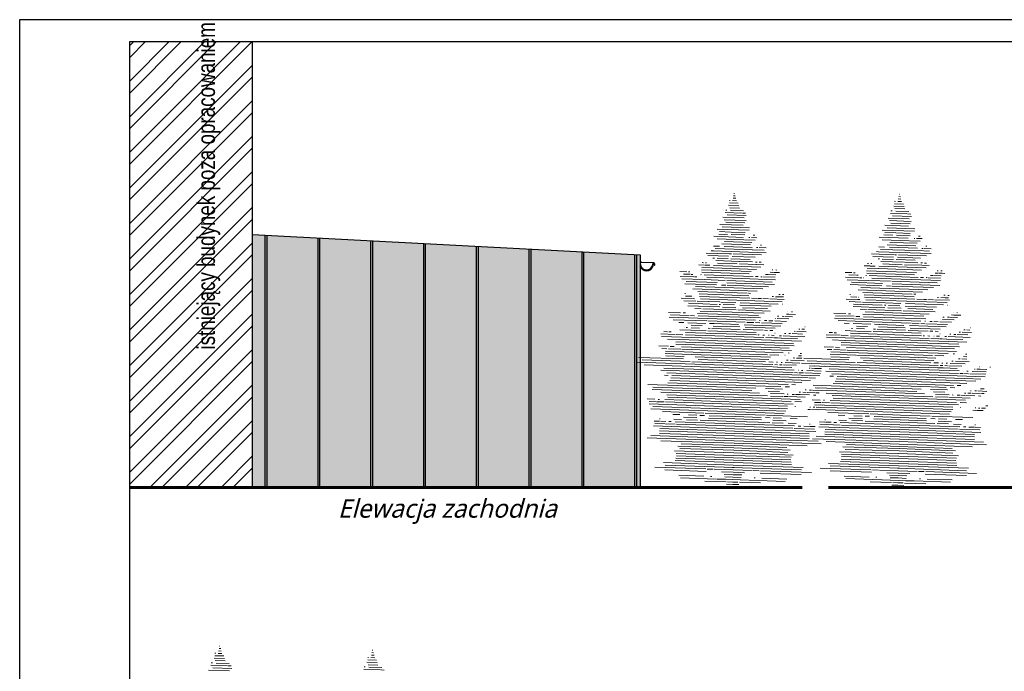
# Model space of a CAD drawing. Header units: millimetres. Extents: x 21303 to 26551, y 2599 to 8160.
# Tile 4 of 5: x 24452 to 25571, y 7418 to 8159. Entities that reach past the tile are written whole.
import ezdxf

# ---------------------------------------------------------------- set-up
doc = ezdxf.new("R2010")
doc.units = ezdxf.units.MM
for name, color, linetype, lineweight in [('0. PRZEKROJOWA', 7, 'Continuous', 30), ('opis', 241, 'Continuous', 13), ('WYPELNIENIE', 252, 'Continuous', 18)]:
    doc.layers.add(name, color=color, linetype=linetype, lineweight=lineweight)
doc.layers.add('TREE', color=3, linetype='Continuous')
doc.layers.add('Znak północy', color=7, linetype='Continuous')
doc.styles.add('MÓJ', font='txt', dxfattribs={"width": 0.8, "height": 20})

msp = doc.modelspace()

# ---------------------------------------------------------------- hatches: boundary and pattern name
h = msp.add_hatch()
h.set_pattern_fill('JIS_LC_20A', color=256, scale=3, angle=45)
h.set_pattern_definition([(90, (311.025, -121.063), (-60, 4e-15), []), (90, (313.146, -118.94), (-60, 4e-15), [])])
h.paths.add_polyline_path([(24716.6, 7627.3), (25156.9, 7627.3), (25156.9, 7892), (24716.6, 7915)])
at = {"true_color": 0x2e3234}
h = msp.add_hatch(color=250, dxfattribs=at)
h.dxf.hatch_style = 1
h.paths.add_polyline_path([(25156.9, 7878.8), (25156.9, 7884.7), (25156.9, 7892), (24716.6, 7915), (24716.6, 7627.3), (25156.9, 7627.3)])
at = {"layer": 'WYPELNIENIE'}
h = msp.add_hatch(dxfattribs=at)
h.set_pattern_fill('ANSI32', color=256, scale=3)
h.paths.add_polyline_path([(26029.7, 8134.2), (26029.7, 7914.9), (26029.7, 7905.8), (26029.7, 7627.2), (26259.7, 7627.2), (26259.7, 8134.2)])
h.paths.add_polyline_path([(24716.6, 7915), (24716.6, 8134.2), (24577, 8134.2), (24577, 7627.3), (24716.6, 7627.3)])

# ---------------------------------------------------------------- linework, layer by layer
for p, q in [((24716.6, 7627.3), (24716.6, 8134.2)), ((25172.3, 7882.9), (25157.8, 7883))]:
    msp.add_line(p, q)
for points in [[(24716.6, 7915), (25156.9, 7892), (25156.9, 7627.3), (24716.6, 7627.3), (24716.6, 7915)], [(25156.8, 7884.7), (25157.6, 7884.4)], [(25157.8, 7883), (25157.3, 7884)], [(25157.4, 7884), (25157.8, 7883.7)], [(25157.6, 7884.4), (25158.1, 7884)], [(25157.8, 7883.7), (25158.1, 7884)], [(25170.9, 7878.1), (25171.5, 7881.5)], [(25171.5, 7881.5), (25172.5, 7881.6)], [(25172, 7882.6), (25172.3, 7882.9)], [(25172.9, 7881.4), (25172, 7882.6)], [(25173.3, 7881.8), (25172.3, 7882.9)]]:
    msp.add_lwpolyline(points)
for points in [[(25156.8, 7879.2, 0.737622), (25171.9, 7879.2)], [(25156.9, 7882.4, 0.804641), (25170.9, 7878.6)], [(25156.9, 7881.5, 0.862296), (25171.4, 7879.4)], [(25156.9, 7881.4, 0.771015), (25171, 7879)], [(25157, 7882.4, 0.804816), (25170.8, 7878.6)], [(25170.8, 7878.6, 0.076996), (25171.3, 7881)], [(25170.9, 7878.6, 0.077746), (25171.4, 7881)], [(25172.8, 7880.3, 1.481785), (25171.3, 7881)], [(25172.8, 7880.3, 1.474629), (25171.4, 7881)], [(25172.5, 7880, 0.517632), (25172.9, 7881.4)], [(25172.7, 7879.6, 0.518937), (25173.3, 7881.8)]]:
    msp.add_lwpolyline(points, format="xyb")
at = {"layer": '0. PRZEKROJOWA', "lineweight": 60}
for p, q in [((24577, 7627.3), (25341, 7627.3)), ((26526.3, 7627.2), (25371.1, 7627.2))]:
    msp.add_line(p, q, dxfattribs=at)
at = {"layer": 'TREE', "color": 0, "lineweight": 5}
for p, q in [((25262.6, 7956.2), (25265.7, 7956.1)), ((25263.1, 7959), (25264.9, 7958.9)), ((25263.5, 7961.7), (25264.2, 7961.7)), ((25450.3, 7955.3), (25453.4, 7955.2)), ((25450.8, 7958), (25452.7, 7957.9)), ((25451.3, 7960.7), (25451.9, 7960.7)), ((25257.4, 7948.1), (25269.2, 7947.7)), ((25258.4, 7950.9), (25268.4, 7950.5)), ((25258.5, 7953.6), (25259.5, 7953.6)), ((25258.8, 7945.3), (25270, 7945)), ((25262.1, 7953.5), (25266.4, 7953.4)), ((25445.2, 7947.2), (25456.9, 7946.8)), ((25446.1, 7949.9), (25456.1, 7949.5)), ((25446.2, 7952.7), (25447.2, 7952.6)), ((25446.5, 7944.4), (25457.7, 7944)), ((25449.8, 7952.5), (25454.1, 7952.4)), ((25251.1, 7934.6), (25275.1, 7933.7)), ((25253.8, 7940), (25272.9, 7939.3)), ((25254.3, 7942.7), (25255.7, 7942.7)), ((25256.1, 7937.2), (25277.5, 7936.4)), ((25259.8, 7942.6), (25274.6, 7942)), ((25273.6, 7939.3), (25276.9, 7939.2)), ((25438.8, 7933.6), (25462.8, 7932.8)), ((25441.5, 7939), (25460.6, 7938.4)), ((25442, 7941.8), (25443.4, 7941.7)), ((25443.8, 7936.2), (25465.2, 7935.4)), ((25447.5, 7941.6), (25462.4, 7941.1)), ((25461.3, 7938.3), (25464.7, 7938.2)), ((25247.4, 7926.4), (25274.2, 7925.5)), ((25250.2, 7923.6), (25281.3, 7922.5)), ((25252.5, 7931.8), (25277.4, 7930.9)), ((25254.3, 7928.9), (25276.1, 7928.2)), ((25435.2, 7925.5), (25462, 7924.5)), ((25437.9, 7922.6), (25469, 7921.5)), ((25440.3, 7930.8), (25465.1, 7929.9)), ((25442, 7928), (25463.9, 7927.2)), ((25240.8, 7912.9), (25274, 7911.7)), ((25244.4, 7921), (25280.9, 7919.7)), ((25246.3, 7915.4), (25256.4, 7915.1)), ((25247.3, 7918.2), (25259.8, 7917.7)), ((25260.5, 7914.9), (25276, 7914.4)), ((25260.6, 7917.7), (25276.2, 7917.2)), ((25280.7, 7911.5), (25281.6, 7911.4)), ((25283.5, 7911.4), (25289.8, 7911.2)), ((25285.5, 7914.1), (25287.4, 7914)), ((25428.5, 7911.9), (25461.7, 7910.7)), ((25432.2, 7920), (25468.6, 7918.8)), ((25434, 7914.5), (25444.1, 7914.1)), ((25435.1, 7917.2), (25447.5, 7916.7)), ((25448.2, 7914), (25463.7, 7913.4)), ((25448.3, 7916.7), (25464, 7916.2)), ((25468.5, 7910.5), (25469.3, 7910.5)), ((25471.2, 7910.4), (25477.5, 7910.2)), ((25473.2, 7913.1), (25475.1, 7913)), ((25240.5, 7901.8), (25247.1, 7901.6)), ((25242.4, 7899), (25284.3, 7897.6)), ((25244.4, 7910), (25274.9, 7908.9)), ((25249.9, 7904.3), (25282.6, 7903.1)), ((25252.7, 7901.4), (25284.4, 7900.3)), ((25253, 7906.9), (25284, 7905.8)), ((25275.6, 7908.9), (25287.6, 7908.5)), ((25289.4, 7900.1), (25290.9, 7900.1)), ((25292.2, 7900), (25300.1, 7899.8)), ((25293.8, 7902.7), (25295, 7902.7)), ((25428.3, 7900.9), (25434.8, 7900.6)), ((25432.1, 7909), (25462.6, 7907.9)), ((25437.6, 7903.3), (25470.4, 7902.2)), ((25440.4, 7900.4), (25472.1, 7899.3)), ((25440.7, 7906), (25471.8, 7904.9)), ((25463.3, 7907.9), (25475.3, 7907.5)), ((25477.1, 7899.2), (25478.6, 7899.1)), ((25479.9, 7899.1), (25487.8, 7898.8)), ((25481.5, 7901.8), (25482.7, 7901.7)), ((25232.2, 7893.9), (25258.4, 7892.9)), ((25233.8, 7891.1), (25257.3, 7890.2)), ((25237.8, 7896.4), (25240.2, 7896.3)), ((25239.8, 7888.1), (25241.4, 7888)), ((25240.3, 7896.3), (25300.2, 7894.2)), ((25244.4, 7887.9), (25257.2, 7887.5)), ((25259.1, 7892.9), (25260.7, 7892.9)), ((25261.7, 7890.1), (25287.8, 7889.2)), ((25262.9, 7892.8), (25294.9, 7891.7)), ((25284.8, 7897.5), (25297.9, 7897.1)), ((25420, 7892.9), (25446.1, 7892)), ((25421.5, 7890.1), (25445.1, 7889.2)), ((25425.5, 7895.5), (25427.9, 7895.4)), ((25428, 7895.4), (25487.9, 7893.3)), ((25430.1, 7898), (25472, 7896.6)), ((25446.8, 7891.9), (25448.4, 7891.9)), ((25449.4, 7889.1), (25475.5, 7888.2)), ((25450.7, 7891.8), (25482.6, 7890.7)), ((25472.5, 7896.6), (25485.7, 7896.1)), ((25223.8, 7880.4), (25230.3, 7880.1)), ((25227.3, 7877.5), (25239.9, 7877)), ((25227.6, 7883), (25228.9, 7882.9)), ((25230.8, 7880.1), (25236.2, 7879.9)), ((25231.4, 7882.9), (25232.5, 7882.8)), ((25240.4, 7877), (25289.2, 7875.3)), ((25240.5, 7879.8), (25294.2, 7877.9)), ((25242.9, 7885.2), (25269.4, 7884.3)), ((25245.1, 7882.4), (25267.1, 7881.6)), ((25260.1, 7887.4), (25281.9, 7886.6)), ((25269.8, 7881.5), (25289.4, 7880.8)), ((25269.9, 7884.3), (25284.6, 7883.8)), ((25288.3, 7883.6), (25290.1, 7883.6)), ((25289.6, 7880.8), (25297.6, 7880.5)), ((25292.4, 7883.5), (25294.7, 7883.4)), ((25295.3, 7886.1), (25295.3, 7886.1)), ((25411.5, 7879.4), (25418, 7879.2)), ((25415, 7876.5), (25427.7, 7876.1)), ((25415.3, 7882), (25416.6, 7882)), ((25418.5, 7879.1), (25424, 7879)), ((25419.2, 7881.9), (25420.2, 7881.8)), ((25427.5, 7887.1), (25429.1, 7887.1)), ((25428.2, 7878.8), (25481.9, 7876.9)), ((25430.6, 7884.2), (25457.1, 7883.3)), ((25432.1, 7886.9), (25444.9, 7886.5)), ((25432.8, 7881.4), (25454.8, 7880.6)), ((25447.8, 7886.4), (25469.6, 7885.6)), ((25457.6, 7880.5), (25477.1, 7879.9)), ((25457.7, 7883.3), (25472.4, 7882.8)), ((25476.1, 7882.7), (25477.8, 7882.6)), ((25477.3, 7879.9), (25485.3, 7879.6)), ((25480.1, 7882.5), (25482.4, 7882.4)), ((25483, 7885.2), (25483, 7885.2)), ((25202.3, 7872.8), (25210, 7872.6)), ((25202.7, 7867.3), (25218.1, 7866.8)), ((25206.3, 7869.9), (25213.9, 7869.7)), ((25211.9, 7872.5), (25213.6, 7872.4)), ((25215.1, 7869.6), (25217, 7869.6)), ((25218.8, 7866.7), (25221.3, 7866.7)), ((25222.9, 7866.6), (25223.1, 7866.6)), ((25225.9, 7869.3), (25226.5, 7869.2)), ((25226.6, 7874.8), (25283.3, 7872.8)), ((25227, 7872), (25280.9, 7870.1)), ((25229.6, 7869.1), (25285.4, 7867.2)), ((25232.7, 7866.3), (25310.7, 7863.5)), ((25288, 7867.1), (25291.2, 7867)), ((25294.3, 7866.9), (25295.4, 7866.8)), ((25296.5, 7866.8), (25310.5, 7866.3)), ((25299.4, 7869.5), (25302, 7869.4)), ((25302.4, 7869.3), (25311.4, 7869)), ((25304.7, 7872), (25307.8, 7871.9)), ((25306.9, 7874.7), (25307.9, 7874.7)), ((25308.6, 7871.9), (25312, 7871.8)), ((25311.1, 7874.6), (25312.5, 7874.5)), ((25312.4, 7871.8), (25315.5, 7871.6)), ((25390, 7871.9), (25397.7, 7871.6)), ((25390.4, 7866.3), (25405.9, 7865.8)), ((25394.1, 7869), (25401.6, 7868.7)), ((25399.6, 7871.5), (25401.3, 7871.5)), ((25402.8, 7868.7), (25404.8, 7868.6)), ((25406.5, 7865.8), (25409, 7865.7)), ((25410.6, 7865.6), (25410.9, 7865.6)), ((25413.6, 7868.3), (25414.2, 7868.3)), ((25414.4, 7873.8), (25471.1, 7871.8)), ((25414.7, 7871), (25468.6, 7869.1)), ((25417.3, 7868.2), (25473.1, 7866.2)), ((25420.4, 7865.3), (25498.5, 7862.6)), ((25428.1, 7876.1), (25476.9, 7874.3)), ((25475.7, 7866.1), (25478.9, 7866)), ((25482, 7865.9), (25483.2, 7865.9)), ((25484.2, 7865.8), (25498.2, 7865.3)), ((25487.1, 7868.5), (25489.8, 7868.4)), ((25490.2, 7868.4), (25499.1, 7868.1)), ((25492.4, 7871), (25495.5, 7870.9)), ((25494.6, 7873.7), (25495.6, 7873.7)), ((25496.3, 7870.9), (25499.7, 7870.8)), ((25498.8, 7873.6), (25500.3, 7873.5)), ((25500.1, 7870.8), (25503.2, 7870.7)), ((25204.5, 7864.5), (25229.1, 7863.6)), ((25207.8, 7858.9), (25243.8, 7857.6)), ((25209.5, 7861.6), (25244.7, 7860.3)), ((25220, 7855.7), (25296.3, 7853)), ((25229.9, 7863.6), (25253.8, 7862.8)), ((25249.4, 7857.4), (25254.5, 7857.2)), ((25255.4, 7862.7), (25307, 7860.9)), ((25255.6, 7859.9), (25309.7, 7858.1)), ((25255.8, 7857.2), (25302.7, 7855.5)), ((25392.2, 7863.5), (25416.9, 7862.7)), ((25395.5, 7857.9), (25431.5, 7856.6)), ((25397.2, 7860.6), (25432.5, 7859.3)), ((25407.7, 7854.7), (25484, 7852)), ((25417.7, 7862.6), (25441.5, 7861.8)), ((25437.1, 7856.4), (25442.2, 7856.3)), ((25443.2, 7861.7), (25494.7, 7859.9)), ((25443.3, 7859), (25497.4, 7857.1)), ((25443.5, 7856.2), (25490.5, 7854.6)), ((25207.7, 7847.8), (25208.5, 7847.8)), ((25208.7, 7845), (25215.7, 7844.8)), ((25216.9, 7853), (25290, 7850.5)), ((25217.2, 7844.7), (25217.3, 7844.7)), ((25222.5, 7850.1), (25278.6, 7848.1)), ((25224, 7847.3), (25280.7, 7845.3)), ((25224.4, 7844.5), (25281.6, 7842.5)), ((25280.3, 7848.1), (25282.5, 7848)), ((25307.1, 7844.4), (25308.5, 7844.3)), ((25310.8, 7844.2), (25315.9, 7844.1)), ((25314.5, 7846.9), (25316, 7846.8)), ((25316, 7844), (25319.9, 7843.9)), ((25318.8, 7846.7), (25320.5, 7846.6)), ((25395.4, 7846.9), (25396.2, 7846.8)), ((25396.5, 7844.1), (25403.4, 7843.8)), ((25404.6, 7852), (25477.8, 7849.5)), ((25404.9, 7843.8), (25405, 7843.8)), ((25410.2, 7849.1), (25466.3, 7847.1)), ((25411.7, 7846.3), (25468.4, 7844.3)), ((25412.1, 7843.5), (25469.3, 7841.5)), ((25468, 7847.1), (25470.2, 7847)), ((25494.8, 7843.4), (25496.2, 7843.3)), ((25498.6, 7843.2), (25503.6, 7843.1)), ((25502.2, 7845.9), (25503.7, 7845.8)), ((25503.7, 7843.1), (25507.6, 7842.9)), ((25506.6, 7845.7), (25508.2, 7845.7)), ((25203.6, 7842.5), (25216.7, 7842)), ((25206.8, 7839.6), (25220.4, 7839.1)), ((25211.3, 7833.9), (25247.5, 7832.6)), ((25211.8, 7836.7), (25244.4, 7835.5)), ((25217.1, 7842), (25218.8, 7841.9)), ((25221.9, 7839.1), (25247.6, 7838.2)), ((25225.7, 7841.7), (25318.3, 7838.5)), ((25246.9, 7835.4), (25248.5, 7835.4)), ((25248.7, 7838.1), (25265.7, 7837.5)), ((25250.6, 7832.5), (25265.9, 7832)), ((25251.4, 7835.3), (25264.3, 7834.8)), ((25270.3, 7834.6), (25306, 7833.4)), ((25270.8, 7837.3), (25313.9, 7835.8)), ((25273.5, 7831.7), (25301.7, 7830.8)), ((25283.7, 7842.4), (25290.2, 7842.2)), ((25291.3, 7842.2), (25294.8, 7842)), ((25296.3, 7842), (25302.7, 7841.8)), ((25304.3, 7841.7), (25320.8, 7841.1)), ((25318.6, 7835.7), (25318.8, 7835.7)), ((25391.3, 7841.5), (25404.4, 7841)), ((25394.5, 7838.6), (25408.1, 7838.1)), ((25399, 7832.9), (25435.2, 7831.7)), ((25399.5, 7835.7), (25432.1, 7834.5)), ((25404.8, 7841), (25406.5, 7840.9)), ((25409.6, 7838.1), (25435.4, 7837.2)), ((25413.4, 7840.7), (25506, 7837.5)), ((25434.6, 7834.5), (25436.2, 7834.4)), ((25436.4, 7837.1), (25453.4, 7836.6)), ((25439.1, 7834.3), (25452.1, 7833.8)), ((25458, 7833.6), (25493.7, 7832.4)), ((25458.6, 7836.4), (25501.6, 7834.9)), ((25471.4, 7841.4), (25477.9, 7841.2)), ((25479, 7841.2), (25482.5, 7841.1)), ((25484, 7841), (25490.5, 7840.8)), ((25492, 7840.7), (25508.6, 7840.1)), ((25506.4, 7834.7), (25506.5, 7834.7)), ((25189.3, 7826.4), (25202.9, 7825.9)), ((25190, 7820.9), (25288.1, 7817.4)), ((25191.5, 7823.6), (25212.6, 7822.8)), ((25206, 7825.8), (25208.4, 7825.7)), ((25214.2, 7822.8), (25218.9, 7822.6)), ((25219.2, 7830.9), (25226.4, 7830.6)), ((25222.4, 7825.3), (25291.7, 7822.8)), ((25223, 7822.5), (25293.8, 7820)), ((25225.2, 7827.9), (25297.9, 7825.4)), ((25228.1, 7830.6), (25266.2, 7829.2)), ((25268.1, 7829.2), (25304.6, 7827.9)), ((25313.2, 7822.1), (25314.7, 7822)), ((25318.4, 7821.9), (25320.5, 7821.8)), ((25321.4, 7821.8), (25330, 7821.5)), ((25323.2, 7824.5), (25325.6, 7824.4)), ((25325, 7827.2), (25325, 7827.2)), ((25326.1, 7824.4), (25333.5, 7824.1)), ((25329.1, 7827), (25330, 7827)), ((25377, 7825.4), (25390.6, 7825)), ((25379.2, 7822.6), (25400.3, 7821.9)), ((25393.7, 7824.8), (25396.1, 7824.8)), ((25402, 7821.8), (25406.7, 7821.6)), ((25406.9, 7829.9), (25414.1, 7829.6)), ((25410.1, 7824.3), (25479.4, 7821.9)), ((25410.7, 7821.5), (25481.5, 7819)), ((25412.9, 7826.9), (25485.6, 7824.4)), ((25415.8, 7829.6), (25453.9, 7828.3)), ((25438.3, 7831.6), (25453.6, 7831)), ((25455.8, 7828.2), (25492.3, 7826.9)), ((25461.3, 7830.8), (25489.5, 7829.8)), ((25501, 7821.1), (25502.4, 7821.1)), ((25506.2, 7820.9), (25508.3, 7820.8)), ((25509.1, 7820.8), (25517.7, 7820.5)), ((25510.9, 7823.5), (25513.3, 7823.4)), ((25512.7, 7826.2), (25512.7, 7826.2)), ((25513.9, 7823.4), (25521.3, 7823.1)), ((25516.8, 7826.1), (25517.7, 7826)), ((25194.4, 7818), (25232.9, 7816.6)), ((25201.1, 7815), (25206.8, 7814.8)), ((25211.4, 7814.6), (25231.5, 7813.9)), ((25215.2, 7811.7), (25227.6, 7811.3)), ((25233.9, 7816.6), (25276.3, 7815.1)), ((25235.8, 7813.7), (25240.8, 7813.6)), ((25240, 7810.8), (25270.4, 7809.8)), ((25241.2, 7813.6), (25268.8, 7812.6)), ((25275.3, 7812.4), (25316.9, 7810.9)), ((25276.2, 7809.6), (25310.3, 7808.4)), ((25278.1, 7815), (25286.4, 7814.7)), ((25288.2, 7814.7), (25293.1, 7814.5)), ((25292.8, 7817.3), (25293.6, 7817.2)), ((25294.9, 7814.4), (25318.5, 7813.6)), ((25298.5, 7817.1), (25301, 7817)), ((25303.1, 7816.9), (25308, 7816.7)), ((25309.9, 7816.7), (25323.3, 7816.2)), ((25310.9, 7819.4), (25311.1, 7819.4)), ((25312.8, 7819.3), (25326, 7818.9)), ((25344.3, 7810), (25344.7, 7809.9)), ((25377.8, 7819.9), (25475.8, 7816.5)), ((25382.2, 7817), (25420.6, 7815.6)), ((25388.8, 7814), (25394.5, 7813.8)), ((25399.1, 7813.6), (25419.2, 7812.9)), ((25402.9, 7810.7), (25415.4, 7810.3)), ((25421.6, 7815.6), (25464.1, 7814.1)), ((25423.5, 7812.8), (25428.6, 7812.6)), ((25427.8, 7809.9), (25458.2, 7808.8)), ((25429, 7812.6), (25456.5, 7811.6)), ((25463, 7811.4), (25504.6, 7809.9)), ((25465.9, 7814.1), (25474.1, 7813.8)), ((25476, 7813.7), (25480.8, 7813.5)), ((25480.6, 7816.3), (25481.3, 7816.3)), ((25482.6, 7813.5), (25506.2, 7812.6)), ((25486.2, 7816.1), (25488.8, 7816)), ((25490.8, 7815.9), (25495.7, 7815.8)), ((25497.6, 7815.7), (25511, 7815.2)), ((25498.7, 7818.4), (25498.8, 7818.4)), ((25500.5, 7818.4), (25513.8, 7817.9)), ((25180.7, 7801.9), (25196.8, 7801.3)), ((25181.2, 7799.1), (25340.5, 7793.5)), ((25184, 7804.5), (25188, 7804.4)), ((25189.7, 7804.3), (25192.3, 7804.2)), ((25197.8, 7801.3), (25205.7, 7801)), ((25202.3, 7806.6), (25214.5, 7806.2)), ((25206.9, 7809.2), (25207, 7809.2)), ((25208.5, 7803.7), (25289.1, 7800.9)), ((25208.5, 7800.9), (25297.7, 7797.8)), ((25209.4, 7809.2), (25210.7, 7809.1)), ((25215, 7806.2), (25232, 7805.6)), ((25215.1, 7809), (25224.3, 7808.6)), ((25234, 7805.5), (25288.7, 7803.6)), ((25234.5, 7808.3), (25236.6, 7808.2)), ((25238.4, 7808.1), (25270.7, 7807)), ((25274, 7806.9), (25296.8, 7806.1)), ((25290.8, 7800.8), (25292.3, 7800.7)), ((25296.3, 7800.6), (25298.4, 7800.5)), ((25298.5, 7806), (25301.8, 7805.9)), ((25303, 7800.4), (25303.6, 7800.3)), ((25304.5, 7805.8), (25308, 7805.7)), ((25306.2, 7800.3), (25309.5, 7800.1)), ((25309.9, 7802.9), (25310.3, 7802.9)), ((25315.5, 7799.9), (25317.5, 7799.9)), ((25319.4, 7799.8), (25327.4, 7799.5)), ((25321.1, 7802.5), (25322.4, 7802.4)), ((25325.9, 7802.3), (25327.9, 7802.3)), ((25327.5, 7799.5), (25344.2, 7798.9)), ((25329.7, 7802.2), (25341.7, 7801.8)), ((25331.9, 7804.9), (25333.2, 7804.8)), ((25335, 7804.8), (25345.8, 7804.4)), ((25337.3, 7807.4), (25338.6, 7807.4)), ((25340.7, 7807.3), (25343.8, 7807.2)), ((25368.4, 7800.9), (25384.5, 7800.3)), ((25371.7, 7803.5), (25375.8, 7803.4)), ((25377.4, 7803.3), (25380, 7803.3)), ((25385.5, 7800.3), (25393.4, 7800)), ((25390.1, 7805.7), (25402.2, 7805.2)), ((25394.6, 7808.3), (25394.7, 7808.3)), ((25396.2, 7802.7), (25476.8, 7799.9)), ((25396.2, 7799.9), (25485.4, 7796.8)), ((25397.2, 7808.2), (25398.4, 7808.1)), ((25402.8, 7808), (25412, 7807.7)), ((25402.8, 7805.2), (25419.7, 7804.6)), ((25421.7, 7804.6), (25476.4, 7802.7)), ((25422.2, 7807.3), (25424.3, 7807.2)), ((25426.2, 7807.2), (25458.4, 7806)), ((25461.7, 7805.9), (25484.5, 7805.1)), ((25463.9, 7808.6), (25498, 7807.4)), ((25478.5, 7799.8), (25480, 7799.8)), ((25484.1, 7799.6), (25486.2, 7799.5)), ((25486.3, 7805.1), (25489.6, 7804.9)), ((25490.7, 7799.4), (25491.3, 7799.4)), ((25492.2, 7804.9), (25495.7, 7804.7)), ((25493.9, 7799.3), (25497.2, 7799.2)), ((25497.6, 7801.9), (25498, 7801.9)), ((25503.2, 7799), (25505.2, 7798.9)), ((25507.1, 7798.8), (25515.1, 7798.5)), ((25508.8, 7801.5), (25510.1, 7801.5)), ((25513.6, 7801.4), (25515.7, 7801.3)), ((25515.2, 7798.5), (25531.9, 7798)), ((25517.4, 7801.2), (25529.4, 7800.8)), ((25519.6, 7803.9), (25521, 7803.9)), ((25522.8, 7803.8), (25533.5, 7803.4)), ((25525, 7806.5), (25526.3, 7806.4)), ((25528.4, 7806.4), (25531.5, 7806.2)), ((25532.1, 7809), (25532.4, 7809)), ((25178.4, 7788.2), (25189.2, 7787.8)), ((25188, 7796.1), (25202, 7795.6)), ((25191.2, 7787.7), (25195.8, 7787.6)), ((25197.5, 7790.3), (25326.5, 7785.8)), ((25197.7, 7793), (25332, 7788.3)), ((25202.3, 7795.6), (25331.2, 7791.1)), ((25203.9, 7787.3), (25328.9, 7782.9)), ((25299.8, 7797.7), (25308.7, 7797.4)), ((25309.4, 7797.4), (25312.7, 7797.3)), ((25313.1, 7797.3), (25317.4, 7797.1)), ((25317.8, 7797.1), (25335.9, 7796.5)), ((25366.1, 7787.2), (25376.9, 7786.8)), ((25368.9, 7798.1), (25528.2, 7792.6)), ((25375.7, 7795.1), (25389.7, 7794.6)), ((25385.3, 7789.3), (25514.2, 7784.8)), ((25385.4, 7792), (25519.8, 7787.3)), ((25390, 7794.6), (25519, 7790.1)), ((25487.5, 7796.7), (25496.4, 7796.4)), ((25497.2, 7796.4), (25500.4, 7796.3)), ((25500.8, 7796.3), (25505.1, 7796.1)), ((25505.5, 7796.1), (25523.6, 7795.5)), ((25181.7, 7785.3), (25187.2, 7785.1)), ((25185.4, 7779.7), (25214.4, 7778.6)), ((25185.9, 7782.4), (25301.6, 7778.3)), ((25186.1, 7776.9), (25207.2, 7776.1)), ((25189.4, 7785), (25203.4, 7784.5)), ((25204.5, 7784.5), (25319.5, 7780.5)), ((25215, 7778.6), (25305.3, 7775.5)), ((25304.3, 7778.3), (25314.5, 7777.9)), ((25321.6, 7777.7), (25321.7, 7777.6)), ((25325.2, 7780.3), (25326.5, 7780.2)), ((25336.8, 7777.1), (25340.5, 7777)), ((25339, 7779.8), (25340.5, 7779.7)), ((25369.4, 7784.3), (25374.9, 7784.1)), ((25373.1, 7778.7), (25402.2, 7777.7)), ((25373.7, 7781.4), (25489.4, 7777.4)), ((25373.9, 7775.9), (25394.9, 7775.2)), ((25377.1, 7784.1), (25391.1, 7783.6)), ((25379, 7786.7), (25383.6, 7786.6)), ((25391.6, 7786.3), (25516.6, 7781.9)), ((25392.2, 7783.5), (25507.2, 7779.5)), ((25402.7, 7777.6), (25493, 7774.5)), ((25492, 7777.3), (25502.2, 7776.9)), ((25509.4, 7776.7), (25509.4, 7776.7)), ((25512.9, 7779.3), (25514.2, 7779.3)), ((25524.6, 7776.1), (25528.2, 7776)), ((25526.7, 7778.8), (25528.3, 7778.8)), ((25152.8, 7769.8), (25307.5, 7764.4)), ((25155.2, 7775.2), (25206.4, 7773.4)), ((25159.3, 7772.3), (25213.8, 7770.4)), ((25161.6, 7766.7), (25332, 7760.7)), ((25215.7, 7770.3), (25307.9, 7767.1)), ((25219.7, 7775.7), (25303.2, 7772.8)), ((25223, 7772.8), (25299.6, 7770.1)), ((25303.1, 7770), (25308.3, 7769.8)), ((25310.1, 7767), (25313.2, 7766.9)), ((25312.1, 7769.7), (25313.3, 7769.7)), ((25315.4, 7766.8), (25318.6, 7766.7)), ((25317.1, 7769.5), (25318.3, 7769.5)), ((25320.1, 7766.7), (25334.7, 7766.2)), ((25321.8, 7769.4), (25338.6, 7768.8)), ((25323.5, 7772.1), (25325.2, 7772)), ((25327.7, 7771.9), (25343.3, 7771.4)), ((25330.9, 7774.6), (25333, 7774.5)), ((25334.7, 7774.4), (25340.7, 7774.2)), ((25340.5, 7768.8), (25495.2, 7763.4)), ((25342.9, 7774.2), (25394.1, 7772.4)), ((25347, 7771.3), (25401.5, 7769.4)), ((25349.4, 7765.7), (25519.7, 7759.8)), ((25355.1, 7765.5), (25355.5, 7765.4)), ((25366.6, 7765.1), (25367.3, 7765)), ((25403.5, 7769.3), (25495.6, 7766.1)), ((25407.4, 7774.7), (25490.9, 7771.8)), ((25410.7, 7771.8), (25487.3, 7769.2)), ((25490.9, 7769), (25496, 7768.9)), ((25497.8, 7766), (25500.9, 7765.9)), ((25499.8, 7768.7), (25501, 7768.7)), ((25503.1, 7765.9), (25506.3, 7765.7)), ((25504.8, 7768.6), (25506.1, 7768.5)), ((25507.8, 7765.7), (25522.4, 7765.2)), ((25509.5, 7768.4), (25526.3, 7767.8)), ((25511.2, 7771.1), (25512.9, 7771)), ((25515.4, 7770.9), (25531, 7770.4)), ((25518.6, 7773.6), (25520.7, 7773.5)), ((25522.4, 7773.5), (25528.4, 7773.3)), ((25180.4, 7760.5), (25361.4, 7754.2)), ((25184.1, 7763.1), (25331.1, 7758)), ((25184.7, 7754.9), (25189, 7754.7)), ((25187.2, 7757.5), (25348, 7751.9)), ((25193.1, 7754.6), (25350.7, 7749.1)), ((25308.1, 7764.3), (25313.1, 7764.2)), ((25313.6, 7764.1), (25329.4, 7763.6)), ((25332.6, 7758), (25335.9, 7757.8)), ((25337.1, 7760.6), (25337.3, 7760.6)), ((25337.2, 7757.8), (25342.6, 7757.6)), ((25340.4, 7760.4), (25341.8, 7760.4)), ((25344, 7757.6), (25362.1, 7756.9)), ((25346.6, 7760.2), (25362.6, 7759.7)), ((25349.2, 7762.9), (25350.1, 7762.9)), ((25351.8, 7762.8), (25355.4, 7762.7)), ((25355.8, 7762.7), (25363, 7762.4)), ((25368.2, 7759.5), (25549.2, 7753.2)), ((25371.9, 7762.2), (25518.8, 7757)), ((25372.4, 7753.9), (25376.8, 7753.7)), ((25374.9, 7756.5), (25535.7, 7750.9)), ((25380.8, 7753.6), (25538.4, 7748.1)), ((25495.8, 7763.4), (25500.8, 7763.2)), ((25501.4, 7763.2), (25517.1, 7762.6)), ((25520.3, 7757), (25523.6, 7756.9)), ((25524.9, 7759.6), (25525, 7759.6)), ((25524.9, 7756.8), (25530.3, 7756.6)), ((25528.1, 7759.5), (25529.6, 7759.4)), ((25531.7, 7756.6), (25549.8, 7756)), ((25534.3, 7759.3), (25550.3, 7758.7)), ((25536.9, 7761.9), (25537.9, 7761.9)), ((25539.5, 7761.8), (25543.1, 7761.7)), ((25542.8, 7764.5), (25543.2, 7764.5)), ((25543.5, 7761.7), (25550.8, 7761.4)), ((25554.3, 7764.1), (25555, 7764)), ((25165.8, 7744.5), (25288.6, 7740.2)), ((25188.6, 7746.4), (25299.2, 7742.6)), ((25190.7, 7749.1), (25325.3, 7744.4)), ((25191.9, 7751.8), (25332.1, 7746.9)), ((25300, 7742.5), (25317, 7742)), ((25329.4, 7744.3), (25333.7, 7744.1)), ((25332.4, 7746.9), (25340.6, 7746.6)), ((25349.1, 7751.9), (25356.3, 7751.6)), ((25353.5, 7743.5), (25476.4, 7739.2)), ((25376.4, 7745.5), (25486.9, 7741.6)), ((25378.5, 7748.1), (25513, 7743.4)), ((25379.6, 7750.9), (25519.8, 7746)), ((25517.1, 7743.3), (25521.4, 7743.2)), ((25520.1, 7746), (25528.4, 7745.7)), ((25536.8, 7750.9), (25544, 7750.6)), ((25170.6, 7738.8), (25292.5, 7734.5)), ((25171.4, 7741.5), (25283.8, 7737.6)), ((25180.7, 7735.7), (25301.8, 7731.5)), ((25187.4, 7732.7), (25339, 7727.4)), ((25299.4, 7739.8), (25318.7, 7739.1)), ((25302.6, 7736.9), (25315.3, 7736.5)), ((25305, 7734.1), (25320.6, 7733.6)), ((25305, 7731.3), (25319.1, 7730.8)), ((25321.7, 7741.8), (25326.9, 7741.6)), ((25324, 7733.4), (25325.1, 7733.4)), ((25329.7, 7733.2), (25332.6, 7733.1)), ((25333.7, 7733.1), (25338.4, 7732.9)), ((25337.8, 7735.7), (25339.4, 7735.7)), ((25339, 7732.9), (25349.6, 7732.5)), ((25341.8, 7735.6), (25345.5, 7735.4)), ((25344.7, 7738.2), (25345.6, 7738.2)), ((25346.7, 7735.4), (25356.2, 7735.1)), ((25349.5, 7738.1), (25351.6, 7738)), ((25352.9, 7737.9), (25363.2, 7737.6)), ((25353.9, 7732.4), (25356.6, 7732.3)), ((25356.1, 7740.6), (25360.2, 7740.4)), ((25357.1, 7735), (25360.3, 7734.9)), ((25358.3, 7737.8), (25480.2, 7733.6)), ((25359.1, 7740.5), (25471.5, 7736.6)), ((25368.4, 7734.7), (25489.5, 7730.5)), ((25375.2, 7731.7), (25526.7, 7726.4)), ((25487.1, 7738.8), (25506.4, 7738.2)), ((25487.7, 7741.6), (25504.7, 7741)), ((25490.4, 7736), (25503.1, 7735.5)), ((25492.7, 7733.1), (25508.3, 7732.6)), ((25509.4, 7740.8), (25514.6, 7740.6)), ((25511.7, 7732.5), (25512.8, 7732.4)), ((25517.4, 7732.3), (25520.3, 7732.2)), ((25521.4, 7732.1), (25526.1, 7732)), ((25525.6, 7734.7), (25527.1, 7734.7)), ((25526.7, 7731.9), (25537.3, 7731.6)), ((25529.5, 7734.6), (25533.2, 7734.5)), ((25532.4, 7737.3), (25533.3, 7737.2)), ((25534.4, 7734.4), (25543.9, 7734.1)), ((25537.2, 7737.1), (25539.3, 7737)), ((25540.6, 7737), (25551, 7736.6)), ((25541.7, 7731.4), (25544.3, 7731.3)), ((25543.8, 7739.6), (25547.9, 7739.5)), ((25544.8, 7734.1), (25548, 7734)), ((25164.9, 7728), (25173.8, 7727.6)), ((25167.2, 7725.1), (25175.1, 7724.8)), ((25167.3, 7722.4), (25324.6, 7716.9)), ((25176, 7724.8), (25184.4, 7724.5)), ((25177.7, 7727.5), (25178.9, 7727.5)), ((25185.1, 7727.3), (25331.1, 7722.2)), ((25185.8, 7724.5), (25324.5, 7719.6)), ((25188.5, 7729.9), (25328.7, 7725)), ((25320.2, 7730.8), (25325, 7730.6)), ((25325.6, 7730.6), (25344.5, 7730)), ((25332.8, 7724.9), (25340.3, 7724.6)), ((25352.6, 7727), (25361.5, 7726.7)), ((25355, 7724.1), (25362.8, 7723.9)), ((25355, 7721.4), (25512.3, 7715.9)), ((25362.3, 7721.1), (25364.3, 7721)), ((25363.8, 7723.8), (25372.1, 7723.5)), ((25365.5, 7726.5), (25366.6, 7726.5)), ((25372.9, 7726.3), (25518.8, 7721.2)), ((25373.6, 7723.5), (25512.3, 7718.6)), ((25376.2, 7728.9), (25516.5, 7724)), ((25492.7, 7730.4), (25506.8, 7729.9)), ((25507.9, 7729.8), (25512.7, 7729.7)), ((25513.4, 7729.6), (25532.2, 7729)), ((25520.5, 7723.9), (25528, 7723.6)), ((25550, 7720.1), (25552.1, 7720)), ((25169.3, 7716.8), (25320.8, 7711.5)), ((25171.6, 7719.5), (25322.7, 7714.2)), ((25182.6, 7713.5), (25229.3, 7711.9)), ((25194.3, 7710.4), (25202.1, 7710.1)), ((25212.1, 7709.8), (25221.5, 7709.4)), ((25225, 7709.3), (25230.1, 7709.1)), ((25230.9, 7711.9), (25265, 7710.7)), ((25235.4, 7708.9), (25264.9, 7707.9)), ((25299, 7709.5), (25265, 7710.7)), ((25347.3, 7707.8), (25300.6, 7709.4)), ((25332.8, 7719.3), (25333.5, 7719.3)), ((25347.5, 7716.1), (25350.5, 7716)), ((25350, 7718.7), (25350.6, 7718.7)), ((25351.6, 7715.9), (25359.2, 7715.7)), ((25353.7, 7718.6), (25355.5, 7718.5)), ((25357, 7718.5), (25361.8, 7718.3)), ((25357.1, 7715.8), (25508.5, 7710.5)), ((25359.3, 7718.5), (25510.4, 7713.2)), ((25370.3, 7712.6), (25417, 7710.9)), ((25382, 7709.4), (25389.8, 7709.1)), ((25399.8, 7708.8), (25409.2, 7708.5)), ((25418.6, 7710.9), (25452.7, 7709.7)), ((25486.7, 7708.5), (25452.7, 7709.7)), ((25520.5, 7718.4), (25521.2, 7718.3)), ((25535.2, 7715.1), (25538.3, 7715)), ((25537.7, 7717.8), (25538.4, 7717.7)), ((25539.3, 7714.9), (25546.9, 7714.7)), ((25541.4, 7717.6), (25543.2, 7717.6)), ((25544.8, 7717.5), (25549.5, 7717.3)), ((25173.1, 7702.8), (25179.2, 7702.6)), ((25173.7, 7700.1), (25196.8, 7699.3)), ((25179.1, 7705.4), (25179.9, 7705.4)), ((25180.1, 7702.6), (25186.2, 7702.4)), ((25189.5, 7702.3), (25192.4, 7702.2)), ((25195.2, 7704.8), (25204, 7704.5)), ((25196.7, 7702), (25264.6, 7699.7)), ((25198.2, 7699.2), (25264.5, 7696.9)), ((25206.4, 7707.2), (25221.6, 7706.7)), ((25209.8, 7704.3), (25222.4, 7703.9)), ((25225.1, 7703.8), (25264.7, 7702.4)), ((25234.7, 7706.2), (25264.8, 7705.2)), ((25332.4, 7697.3), (25264.6, 7699.7)), ((25304.3, 7701), (25264.7, 7702.4)), ((25294.9, 7704.1), (25264.8, 7705.2)), ((25294.4, 7706.9), (25264.9, 7707.9)), ((25304.7, 7706.5), (25299.6, 7706.7)), ((25319.6, 7700.5), (25306.9, 7700.9)), ((25323.1, 7703.1), (25307.9, 7703.7)), ((25317.6, 7706.1), (25308.2, 7706.4)), ((25334.2, 7700), (25325.4, 7700.3)), ((25335.5, 7705.5), (25327.6, 7705.7)), ((25350.3, 7699.4), (25349.4, 7699.4)), ((25360.8, 7701.9), (25366.9, 7701.7)), ((25361.4, 7699.1), (25384.5, 7698.3)), ((25366.8, 7704.4), (25367.6, 7704.4)), ((25367.8, 7701.6), (25374, 7701.4)), ((25377.3, 7701.3), (25380.2, 7701.2)), ((25382.9, 7703.9), (25391.7, 7703.6)), ((25384.4, 7701), (25452.3, 7698.7)), ((25386, 7698.2), (25452.2, 7695.9)), ((25394.1, 7706.2), (25409.4, 7705.7)), ((25397.5, 7703.3), (25410.1, 7702.9)), ((25412.7, 7708.3), (25417.8, 7708.2)), ((25412.8, 7702.8), (25452.4, 7701.4)), ((25422.4, 7705.2), (25452.5, 7704.2)), ((25423.1, 7708), (25452.6, 7706.9)), ((25520.2, 7696.3), (25452.3, 7698.7)), ((25492, 7700), (25452.4, 7701.4)), ((25482.6, 7703.1), (25452.5, 7704.2)), ((25482.1, 7705.9), (25452.6, 7706.9)), ((25492.4, 7705.5), (25487.4, 7705.7)), ((25535, 7706.8), (25488.3, 7708.5)), ((25507.3, 7699.5), (25494.6, 7700)), ((25510.9, 7702.1), (25495.6, 7702.7)), ((25505.4, 7705.1), (25495.9, 7705.4)), ((25521.9, 7699), (25513.1, 7699.3)), ((25523.2, 7704.5), (25515.4, 7704.7)), ((25538, 7698.4), (25537.2, 7698.5)), ((25169.3, 7686.4), (25264, 7683.1)), ((25172.2, 7697.4), (25264.4, 7694.1)), ((25179.1, 7688.8), (25264.1, 7685.9)), ((25179.2, 7691.6), (25264.2, 7688.6)), ((25179.3, 7694.4), (25264.3, 7691.4)), ((25349.1, 7685.7), (25264.2, 7688.6)), ((25349.2, 7688.4), (25264.3, 7691.4)), ((25356.6, 7690.9), (25264.4, 7694.1)), ((25330.7, 7694.6), (25264.5, 7696.9)), ((25355.2, 7693.7), (25332.2, 7694.5)), ((25339.6, 7697), (25336.7, 7697.1)), ((25349, 7696.7), (25342.9, 7696.9)), ((25356, 7696.5), (25350, 7696.7)), ((25359.9, 7696.4), (25452.1, 7693.2)), ((25366.9, 7687.9), (25451.8, 7684.9)), ((25367, 7690.6), (25451.9, 7687.7)), ((25367.1, 7693.4), (25452, 7690.4)), ((25536.9, 7684.7), (25451.9, 7687.7)), ((25536.9, 7687.4), (25452, 7690.4)), ((25544.3, 7689.9), (25452.1, 7693.2)), ((25518.4, 7693.6), (25452.2, 7695.9)), ((25543, 7692.8), (25519.9, 7693.6)), ((25527.3, 7696.1), (25524.4, 7696.2)), ((25536.8, 7695.7), (25530.6, 7695.9)), ((25543.8, 7695.5), (25537.7, 7695.7)), ((25165, 7683.8), (25263.9, 7680.4)), ((25180.7, 7680.5), (25263.8, 7677.6)), ((25203.8, 7677), (25263.7, 7674.9)), ((25346.9, 7674.7), (25263.8, 7677.6)), ((25362.8, 7676.9), (25263.9, 7680.4)), ((25359.4, 7679.8), (25264, 7683.1)), ((25349, 7682.9), (25264.1, 7685.9)), ((25352.7, 7682.8), (25451.6, 7679.4)), ((25357, 7685.5), (25451.7, 7682.1)), ((25368.4, 7679.5), (25451.5, 7676.6)), ((25391.5, 7676), (25451.4, 7673.9)), ((25534.6, 7673.7), (25451.5, 7676.6)), ((25550.5, 7675.9), (25451.6, 7679.4)), ((25547.1, 7678.8), (25451.7, 7682.1)), ((25536.8, 7681.9), (25451.8, 7684.9)), ((25195.9, 7669), (25263.4, 7666.7)), ((25198, 7666.1), (25263.3, 7663.8)), ((25199.7, 7674.3), (25263.6, 7672.5)), ((25202.3, 7671.5), (25263.5, 7669.8)), ((25330.9, 7664.2), (25263.4, 7666.7)), ((25324.7, 7667.2), (25263.5, 7669.8)), ((25327.5, 7669.9), (25263.6, 7672.5)), ((25323.7, 7672.8), (25263.7, 7674.9)), ((25383.6, 7668), (25451.1, 7665.8)), ((25385.7, 7665.1), (25451, 7662.9)), ((25387.4, 7673.4), (25451.3, 7671.6)), ((25390, 7670.5), (25451.3, 7668.8)), ((25518.7, 7663.3), (25451.1, 7665.8)), ((25515.3, 7668.9), (25451.3, 7671.6)), ((25512.5, 7666.2), (25451.3, 7668.8)), ((25511.4, 7671.8), (25451.4, 7673.9)), ((25183.5, 7655.6), (25262.9, 7652.8)), ((25185.4, 7652.8), (25263.9, 7650)), ((25197, 7657.9), (25263, 7655.6)), ((25197.6, 7660.6), (25263.1, 7658.3)), ((25198.3, 7663.4), (25263.2, 7661.1)), ((25342.4, 7650), (25262.9, 7652.8)), ((25329.1, 7653.3), (25263, 7655.6)), ((25328.6, 7656), (25263.1, 7658.3)), ((25328.2, 7658.8), (25263.2, 7661.1)), ((25328.6, 7661.6), (25263.3, 7663.8)), ((25371.2, 7654.6), (25450.7, 7651.8)), ((25384.7, 7656.9), (25450.8, 7654.6)), ((25385.3, 7659.6), (25450.9, 7657.4)), ((25386, 7662.4), (25450.9, 7660.1)), ((25516.8, 7652.3), (25450.8, 7654.6)), ((25515.9, 7657.8), (25450.9, 7660.1)), ((25516.4, 7655.1), (25450.9, 7657.4)), ((25516.4, 7660.6), (25451, 7662.9)), ((25173.8, 7650.4), (25231.7, 7648.4)), ((25185.2, 7647.3), (25232, 7645.6)), ((25233.3, 7648.3), (25240.1, 7648.1)), ((25241.3, 7648.1), (25262.7, 7647.3)), ((25249.6, 7645), (25262.6, 7644.6)), ((25252.6, 7642.1), (25262.6, 7641.8)), ((25340.3, 7647.4), (25261.8, 7650.1)), ((25275.7, 7644.1), (25262.6, 7644.6)), ((25272.5, 7641.5), (25262.6, 7641.8)), ((25284.2, 7646.6), (25262.7, 7647.3)), ((25292.2, 7646.3), (25285.4, 7646.5)), ((25340.1, 7641.9), (25293.3, 7643.5)), ((25351.7, 7644.2), (25293.8, 7646.2)), ((25361.5, 7649.4), (25419.5, 7647.4)), ((25372.9, 7646.3), (25419.8, 7644.6)), ((25373.1, 7651.8), (25451.7, 7649.1)), ((25421.1, 7647.4), (25427.8, 7647.1)), ((25429, 7647.1), (25450.5, 7646.3)), ((25437.4, 7644), (25450.4, 7643.6)), ((25528, 7646.4), (25449.5, 7649.1)), ((25463.4, 7643.1), (25450.4, 7643.6)), ((25471.9, 7645.6), (25450.5, 7646.3)), ((25530.1, 7649.1), (25450.7, 7651.8)), ((25479.9, 7645.3), (25473.2, 7645.5)), ((25527.8, 7640.9), (25481, 7642.5)), ((25539.4, 7643.2), (25481.5, 7645.3)), ((25201.1, 7641.2), (25229.4, 7640.2)), ((25202.9, 7638.4), (25243.9, 7636.9)), ((25230.6, 7634.6), (25254.8, 7633.8)), ((25237, 7639.9), (25238.4, 7639.9)), ((25244.5, 7636.9), (25253.5, 7636.6)), ((25253.3, 7639.4), (25262.5, 7639)), ((25253.9, 7636.6), (25262.4, 7636.3)), ((25255.3, 7631), (25262.2, 7630.8)), ((25256.3, 7633.7), (25262.3, 7633.5)), ((25269.1, 7630.5), (25262.2, 7630.8)), ((25268.2, 7633.3), (25262.3, 7633.5)), ((25270.8, 7636), (25262.4, 7636.3)), ((25271.7, 7638.7), (25262.5, 7639)), ((25293.9, 7632.4), (25269.8, 7633.3)), ((25280.2, 7635.7), (25271.2, 7636)), ((25321.9, 7634.2), (25280.8, 7635.6)), ((25287.9, 7638.2), (25286.5, 7638.2)), ((25323.8, 7636.9), (25295.5, 7637.9)), ((25388.8, 7640.2), (25417.1, 7639.2)), ((25390.6, 7637.4), (25431.6, 7636)), ((25418.3, 7633.7), (25442.5, 7632.8)), ((25424.7, 7639), (25426.1, 7638.9)), ((25432.2, 7635.9), (25441.3, 7635.6)), ((25440.3, 7641.2), (25450.3, 7640.8)), ((25441, 7638.4), (25450.2, 7638.1)), ((25441.6, 7635.6), (25450.1, 7635.3)), ((25444, 7632.8), (25450, 7632.6)), ((25455.9, 7632.4), (25450, 7632.6)), ((25458.5, 7635), (25450.1, 7635.3)), ((25459.4, 7637.7), (25450.2, 7638.1)), ((25460.2, 7640.5), (25450.3, 7640.8)), ((25481.6, 7631.5), (25457.5, 7632.3)), ((25467.9, 7634.7), (25458.9, 7635)), ((25509.6, 7633.2), (25468.5, 7634.7)), ((25475.6, 7637.2), (25474.3, 7637.2)), ((25511.5, 7635.9), (25483.2, 7636.9)), ((25443, 7630), (25449.9, 7629.8)), ((25456.8, 7629.6), (25449.9, 7629.8)), ((24678, 7441.4), (24681.1, 7441.3)), ((24678.5, 7444.2), (24680.4, 7444.1)), ((24679, 7446.9), (24679.6, 7446.9)), ((24852.6, 7442.2), (24853.3, 7442.2)), ((24672.9, 7433.3), (24684.6, 7432.9)), ((24673.8, 7436), (24683.8, 7435.7)), ((24673.9, 7438.8), (24674.9, 7438.8)), ((24674.2, 7430.5), (24685.4, 7430.1)), ((24677.5, 7438.7), (24681.8, 7438.5)), ((24847.5, 7431.4), (24857.4, 7431)), ((24847.6, 7434.1), (24848.5, 7434.1)), ((24851.1, 7434), (24855.5, 7433.8)), ((24851.6, 7436.7), (24854.7, 7436.6)), ((24852.1, 7439.5), (24854, 7439.4)), ((24666.5, 7419.7), (24690.5, 7418.9)), ((24669.2, 7425.2), (24688.3, 7424.5)), ((24669.7, 7427.9), (24671.1, 7427.9)), ((24671.5, 7422.3), (24692.9, 7421.6)), ((24675.2, 7427.7), (24690.1, 7427.2)), ((24689, 7424.5), (24692.4, 7424.4)), ((24842.9, 7420.5), (24861.9, 7419.8)), ((24843.4, 7423.2), (24844.7, 7423.2)), ((24846.5, 7428.6), (24858.3, 7428.2)), ((24847.9, 7425.8), (24859, 7425.4)), ((24848.8, 7423), (24863.7, 7422.5)), ((24862.6, 7419.8), (24866, 7419.7))]:
    msp.add_line(p, q, dxfattribs=at)
at = {"layer": 'Znak północy', "ltscale": 10}
for points in [[(24452, 8159.2), (26551.3, 8159.2), (26551.3, 6674.8), (24452, 6674.8)], [(24577, 8134.2), (26526.3, 8134.2), (26526.3, 6699.8), (24577, 6699.8)]]:
    msp.add_lwpolyline(points, close=True, dxfattribs=at)

# ---------------------------------------------------------------- texts
at = {"layer": 'opis', "color": 7, "insert": (25062.4, 7614), "char_height": 21.06, "attachment_point": 3}
msp.add_mtext('{\\f@Microsoft YaHei UI Light|b0|i1|c238|p34;Elewacja zachodnia}', dxfattribs=at)
at = {"layer": 'WYPELNIENIE', "insert": (24653.9, 8156.4), "char_height": 20, "width": 535.675, "attachment_point": 3, "rotation": 90, "style": 'MÓJ'}
msp.add_mtext(' istniejący budynek poza opracowaniem', dxfattribs=at)

doc.saveas('drawing.dxf')
